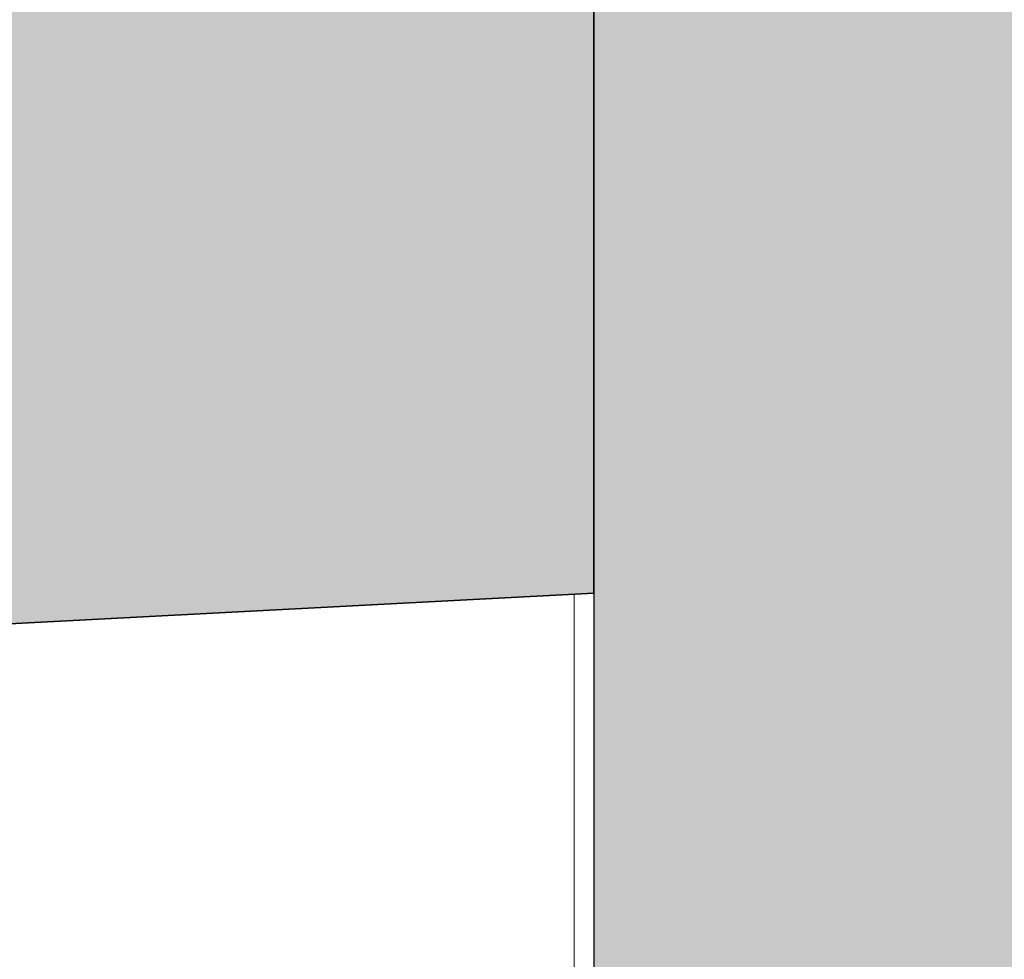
# Model space of a CAD drawing. Header units: millimetres. Extents: x -48837 to 98707, y -908 to 19261.
# Tile 97 of 143: x -36511 to -36212, y 2861 to 3147. Entities that reach past the tile are written whole.
import ezdxf

# ---------------------------------------------------------------- set-up
doc = ezdxf.new("R2010")
doc.units = ezdxf.units.MM
for name, color, linetype, lineweight in [('A-FLOR', 192, 'Continuous', 9), ('A-FLOR-PATT', 8, 'Continuous', 35), ('A-WALL', 113, 'Continuous', 9), ('I-WALL', 2, 'Continuous', 9)]:
    doc.layers.add(name, color=color, linetype=linetype, lineweight=lineweight)

msp = doc.modelspace()

# ---------------------------------------------------------------- hatches: boundary and pattern name
at = {"layer": 'A-FLOR-PATT'}
h = msp.add_hatch(color=7, dxfattribs=at)
h.paths.add_polyline_path([(-38236.593, 2873.182), (-37837.29, 2894.109), (-37837.29, 3094.383), (-38236.593, 3073.457)])
h.paths.add_polyline_path([(-36576.593, 2960.179), (-36336.593, 2972.757), (-36336.593, 3173.032), (-36576.593, 3160.454)])
at = {"layer": 'A-WALL'}
msp.add_hatch(color=7, dxfattribs=at).paths.add_polyline_path([(-36036.592, 253.308), (-36036.592, 3703.308), (-36336.593, 3703.308), (-36336.593, 253.308)])

# ---------------------------------------------------------------- linework, layer by layer
at = {"layer": 'A-FLOR', "lineweight": 35}
for p, q in [((-36336.593, 2972.757), (-36336.593, 3173.032)), ((-36576.593, 2960.179), (-36336.593, 2972.757))]:
    msp.add_line(p, q, dxfattribs=at)
at = {"layer": 'A-WALL', "lineweight": 25}
msp.add_line((-36336.593, 4155.316), (-36336.593, 253.308), dxfattribs=at)
at = {"layer": 'I-WALL'}
msp.add_line((-36342.554, 2500), (-36342.554, 2972.445), dxfattribs=at)

doc.saveas('drawing.dxf')
